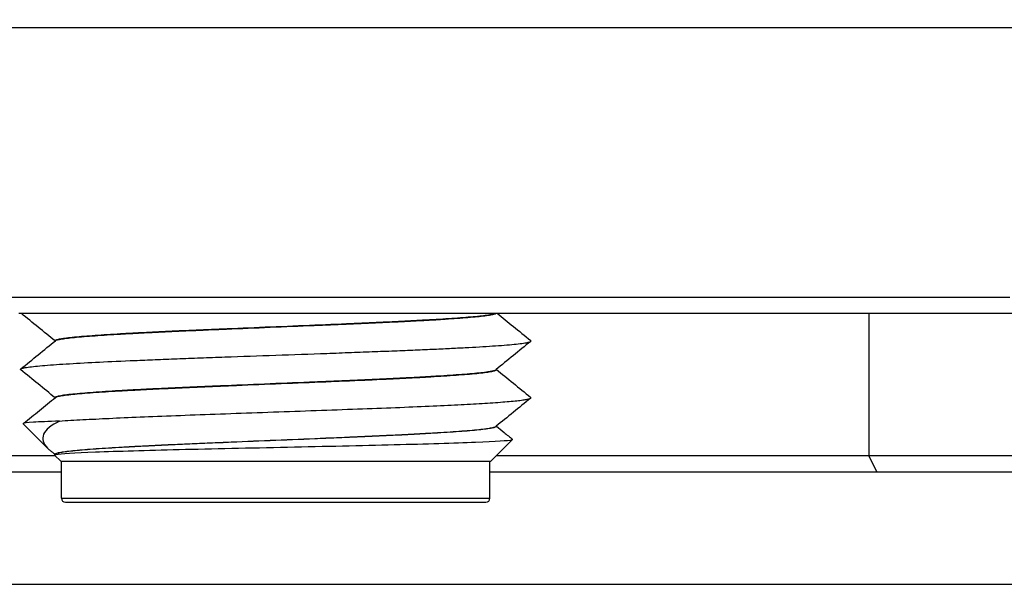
# Model space of a CAD drawing. Extents: x -1765 to 4890, y -3431 to 1272.
# Tile 138 of 189: x 3183 to 3195, y -2504 to -2497. Entities that reach past the tile are written whole.
import ezdxf

# ---------------------------------------------------------------- set-up
doc = ezdxf.new("R2010")
doc.units = 0
doc.linetypes.add('DASHED', pattern=[15, 7, -8])
doc.layers.get('0').update_dxf_attribs({"linetype": 'CONTINUOUS'})
doc.layers.add('1', color=7, linetype='CONTINUOUS')

# ---------------------------------------------------------------- blocks, each defined once
blk = doc.blocks.new('NUT_M2_5_0590-1567_PEM1044', base_point=(3189.392, -2500.681))
at = {"color": 7, "linetype": 'DASHED'}
for p, q in [((3189.392, -2500.681), (3191.192, -2500.681)), ((3191.192, -2500.681), (3192.192, -2500.681)), ((3192.192, -2500.681), (3193.192, -2500.681)), ((3193.192, -2500.681), (3193.574, -2500.681)), ((3193.574, -2500.681), (3194.992, -2500.681))]:
    blk.add_line(p, q, dxfattribs=at)
blk = doc.blocks.new('PEM_NUT_M2_5_QUARTER_SET', base_point=(3116.786, -2500.681))
blk.add_blockref('NUT_M2_5_0590-1567_PEM1044', (3189.392, -2500.681))
blk = doc.blocks.new('PEM_NUT_M2_5_SET', base_point=(3091.055, -2497.681))
blk.add_blockref('PEM_NUT_M2_5_QUARTER_SET', (3116.786, -2500.681))
blk = doc.blocks.new('SMA_CONNECTOR_RING', base_point=(3072.005, -2496.931))
at = {"color": 7, "linetype": 'CONTINUOUS'}
for p, q in [((3213.558, -2497.131), (3160.915, -2497.131)), ((3160.915, -2500.481), (3195.331, -2500.481)), ((3183.002, -2500.681), (3189.392, -2500.681)), ((3189.392, -2500.681), (3191.192, -2500.681)), ((3191.192, -2500.681), (3192.192, -2500.681)), ((3192.192, -2500.681), (3193.192, -2500.681)), ((3193.192, -2500.681), (3193.574, -2500.681)), ((3193.574, -2500.681), (3194.992, -2500.681)), ((3194.992, -2500.681), (3195.472, -2500.681)), ((3160.915, -2502.451), (3183.452, -2502.451)), ((3188.942, -2502.451), (3193.574, -2502.451)), ((3193.574, -2502.451), (3195.992, -2502.451)), ((3160.915, -2502.651), (3183.532, -2502.651)), ((3188.862, -2502.651), (3193.677, -2502.651)), ((3193.677, -2502.651), (3196.192, -2502.651)), ((3160.915, -2504.051), (3213.399, -2504.051))]:
    blk.add_line(p, q, dxfattribs=at)
at = {"color": 1, "linetype": 'CONTINUOUS'}
for p in [(3193.574, -2500.681), (3193.677, -2502.651)]:
    blk.add_line(p, (3193.574, -2502.451), dxfattribs=at)
blk = doc.blocks.new('SMA_CONNECTOR_RING_E702571', base_point=(3072.005, -2496.931))
for name, p in [('SMA_CONNECTOR_RING', (3072.005, -2496.931)), ('PEM_NUT_M2_5_SET', (3091.055, -2497.681))]:
    blk.add_blockref(name, p)
blk = doc.blocks.new('0515-2219_1__1049', base_point=(3189.842, -2495.681))
at = {"color": 7, "linetype": 'DASHED'}
for p, q in [((3190.429, -2495.681), (3189.842, -2495.681)), ((3190.997, -2495.681), (3190.429, -2495.681)), ((3191.071, -2495.681), (3190.997, -2495.681)), ((3191.544, -2495.681), (3191.071, -2495.681)), ((3191.572, -2495.681), (3191.544, -2495.681)), ((3191.587, -2495.681), (3191.572, -2495.681)), ((3191.602, -2495.681), (3191.587, -2495.681)), ((3191.719, -2495.681), (3191.602, -2495.681)), ((3192.665, -2495.681), (3191.719, -2495.681)), ((3192.782, -2495.681), (3192.665, -2495.681)), ((3192.797, -2495.681), (3192.782, -2495.681)), ((3192.812, -2495.681), (3192.797, -2495.681)), ((3192.84, -2495.681), (3192.812, -2495.681)), ((3193.313, -2495.681), (3192.84, -2495.681)), ((3193.387, -2495.681), (3193.313, -2495.681)), ((3191.192, -2500.681), (3192.192, -2500.681)), ((3192.192, -2500.681), (3193.192, -2500.681))]:
    blk.add_line(p, q, dxfattribs=at)
at = {"color": 7, "linetype": 'CONTINUOUS'}
blk.add_line((3195.192, -2495.681), (3193.387, -2495.681), dxfattribs=at)
blk = doc.blocks.new('N2360-20129_SMA_BULKHE1051', base_point=(3177.202, -2490.251))
at = {"color": 7, "linetype": 'CONTINUOUS'}
for p, q in [((3183.453, -2501.023), (3183.453, -2501.026)), ((3188.942, -2501.379), (3188.942, -2501.381)), ((3183.453, -2501.729), (3183.453, -2501.731)), ((3183.36, -2502.359), (3183.057, -2502.056)), ((3188.942, -2502.084), (3188.942, -2502.087)), ((3188.872, -2502.521), (3189.143, -2502.25)), ((3183.522, -2502.521), (3183.446, -2502.445)), ((3183.453, -2502.434), (3183.453, -2502.437)), ((3183.522, -2502.521), (3183.532, -2502.521)), ((3183.532, -2502.981), (3183.532, -2502.521)), ((3183.532, -2502.521), (3188.862, -2502.521)), ((3188.862, -2502.521), (3188.872, -2502.521)), ((3188.862, -2502.981), (3188.862, -2502.521)), ((3183.582, -2503.031), (3188.365, -2503.031)), ((3188.365, -2503.031), (3188.812, -2503.031))]:
    blk.add_line(p, q, dxfattribs=at)
at = {"color": 1, "linetype": 'CONTINUOUS'}
for p, q in [((3183.532, -2502.981), (3188.407, -2502.981)), ((3188.407, -2502.981), (3188.862, -2502.981))]:
    blk.add_line(p, q, dxfattribs=at)
at = {"color": 7, "linetype": 'CONTINUOUS'}
for centre, start, end in [((3183.582, -2502.981), 180, -90), ((3188.812, -2502.981), -90, 0)]:
    blk.add_arc(centre, 0.05, start, end, dxfattribs=at)
for points, knots in [([(3183.452, -2501.026), (3183.384, -2500.97), (3183.314, -2500.913), (3183.241, -2500.853), (3183.173, -2500.798), (3183.102, -2500.741), (3183.029, -2500.681)], [0.0051035, 0.0051035, 0.0051035, 0.0051035, 0.2779219, 0.2779219, 0.2779219, 0.5508203, 0.5508203, 0.5508203, 0.5508203]), ([(3183.453, -2501.023), (3183.453, -2501.022), (3183.454, -2501.02), (3183.456, -2501.018), (3183.458, -2501.016), (3183.462, -2501.014), (3183.467, -2501.012), (3183.477, -2501.008), (3183.49, -2501.004), (3183.508, -2501.001), (3183.526, -2500.997), (3183.549, -2500.993), (3183.575, -2500.99), (3183.602, -2500.986), (3183.633, -2500.982), (3183.667, -2500.979), (3183.702, -2500.975), (3183.74, -2500.971), (3183.782, -2500.968), (3183.823, -2500.964), (3183.868, -2500.961), (3183.915, -2500.957), (3184.009, -2500.95), (3184.115, -2500.943), (3184.226, -2500.937), (3184.254, -2500.935), (3184.282, -2500.934), (3184.311, -2500.932), (3184.339, -2500.93), (3184.369, -2500.929), (3184.399, -2500.927), (3184.459, -2500.924), (3184.522, -2500.921), (3184.589, -2500.917), (3184.656, -2500.914), (3184.726, -2500.91), (3184.799, -2500.907), (3184.872, -2500.903), (3184.947, -2500.9), (3185.026, -2500.896), (3185.105, -2500.893), (3185.186, -2500.889), (3185.269, -2500.886), (3185.353, -2500.882), (3185.439, -2500.878), (3185.526, -2500.875), (3185.701, -2500.867), (3185.883, -2500.86), (3186.066, -2500.852), (3186.25, -2500.845), (3186.435, -2500.837), (3186.616, -2500.83), (3186.797, -2500.822), (3186.975, -2500.815), (3187.143, -2500.807), (3187.227, -2500.804), (3187.309, -2500.8), (3187.389, -2500.796), (3187.468, -2500.793), (3187.545, -2500.789), (3187.618, -2500.786), (3187.692, -2500.782), (3187.763, -2500.779), (3187.83, -2500.775), (3187.898, -2500.772), (3187.962, -2500.769), (3188.023, -2500.765), (3188.083, -2500.762), (3188.141, -2500.759), (3188.195, -2500.755), (3188.249, -2500.752), (3188.301, -2500.749), (3188.351, -2500.746), (3188.452, -2500.739), (3188.544, -2500.732), (3188.624, -2500.725), (3188.664, -2500.722), (3188.701, -2500.718), (3188.735, -2500.714), (3188.768, -2500.711), (3188.798, -2500.707), (3188.824, -2500.704), (3188.85, -2500.7), (3188.872, -2500.696), (3188.89, -2500.692), (3188.907, -2500.689), (3188.92, -2500.685), (3188.929, -2500.681)], [0, 0, 0, 0, 0.006066, 0.006066, 0.006066, 0.01957, 0.01957, 0.01957, 0.061547, 0.061547, 0.061547, 0.130047, 0.130047, 0.130047, 0.22277, 0.22277, 0.22277, 0.337401, 0.337401, 0.337401, 0.471106, 0.471106, 0.471106, 0.783071, 0.783071, 0.783071, 0.867977, 0.867977, 0.867977, 0.955951, 0.955951, 0.955951, 1.146605, 1.146605, 1.146605, 1.356395, 1.356395, 1.356395, 1.584053, 1.584053, 1.584053, 1.827646, 1.827646, 1.827646, 2.08458, 2.08458, 2.08458, 2.625208, 2.625208, 2.625208, 3.17549, 3.17549, 3.17549, 3.70285, 3.70285, 3.70285, 3.948716, 3.948716, 3.948716, 4.178772, 4.178772, 4.178772, 4.390863, 4.390863, 4.390863, 4.583517, 4.583517, 4.583517, 4.755927, 4.755927, 4.755927, 4.912494, 4.912494, 4.912494, 5.186467, 5.186467, 5.186467, 5.297589, 5.297589, 5.297589, 5.387551, 5.387551, 5.387551, 5.453928, 5.453928, 5.453928, 5.495127, 5.495127, 5.495127, 5.495127]), ([(3183.456, -2501.023), (3183.461, -2501.019), (3183.47, -2501.015), (3183.484, -2501.011), (3183.497, -2501.008), (3183.516, -2501.004), (3183.538, -2501), (3183.561, -2500.997), (3183.587, -2500.993), (3183.618, -2500.989), (3183.649, -2500.986), (3183.683, -2500.982), (3183.721, -2500.978), (3183.759, -2500.975), (3183.801, -2500.971), (3183.845, -2500.968), (3183.889, -2500.964), (3183.937, -2500.961), (3183.986, -2500.957), (3184.086, -2500.95), (3184.195, -2500.944), (3184.309, -2500.937), (3184.366, -2500.934), (3184.426, -2500.931), (3184.489, -2500.927), (3184.552, -2500.924), (3184.619, -2500.921), (3184.688, -2500.917), (3184.758, -2500.914), (3184.831, -2500.91), (3184.906, -2500.907), (3184.982, -2500.903), (3185.06, -2500.9), (3185.141, -2500.896), (3185.222, -2500.893), (3185.306, -2500.889), (3185.391, -2500.885), (3185.477, -2500.882), (3185.564, -2500.878), (3185.653, -2500.874), (3185.83, -2500.867), (3186.014, -2500.86), (3186.197, -2500.852), (3186.381, -2500.844), (3186.565, -2500.837), (3186.744, -2500.829), (3186.833, -2500.826), (3186.921, -2500.822), (3187.008, -2500.818), (3187.094, -2500.815), (3187.178, -2500.811), (3187.26, -2500.807), (3187.342, -2500.804), (3187.422, -2500.8), (3187.498, -2500.797), (3187.575, -2500.793), (3187.649, -2500.789), (3187.72, -2500.786), (3187.79, -2500.782), (3187.858, -2500.779), (3187.922, -2500.776), (3187.986, -2500.772), (3188.047, -2500.769), (3188.105, -2500.766), (3188.134, -2500.764), (3188.162, -2500.762), (3188.189, -2500.761), (3188.216, -2500.759), (3188.242, -2500.758), (3188.268, -2500.756), (3188.32, -2500.753), (3188.371, -2500.749), (3188.419, -2500.746), (3188.516, -2500.739), (3188.603, -2500.732), (3188.677, -2500.725), (3188.714, -2500.722), (3188.748, -2500.718), (3188.778, -2500.715), (3188.808, -2500.711), (3188.835, -2500.707), (3188.857, -2500.704), (3188.879, -2500.7), (3188.897, -2500.696), (3188.911, -2500.692), (3188.924, -2500.689), (3188.934, -2500.685), (3188.938, -2500.681)], [0, 0, 0, 0, 0.030007, 0.030007, 0.030007, 0.085624, 0.085624, 0.085624, 0.166263, 0.166263, 0.166263, 0.269988, 0.269988, 0.269988, 0.394211, 0.394211, 0.394211, 0.535936, 0.535936, 0.535936, 0.859045, 0.859045, 0.859045, 1.03938, 1.03938, 1.03938, 1.239134, 1.239134, 1.239134, 1.457435, 1.457435, 1.457435, 1.692703, 1.692703, 1.692703, 1.942691, 1.942691, 1.942691, 2.204522, 2.204522, 2.204522, 2.749571, 2.749571, 2.749571, 3.296483, 3.296483, 3.296483, 3.560486, 3.560486, 3.560486, 3.813246, 3.813246, 3.813246, 4.051651, 4.051651, 4.051651, 4.273204, 4.273204, 4.273204, 4.476079, 4.476079, 4.476079, 4.659122, 4.659122, 4.659122, 4.743022, 4.743022, 4.743022, 4.822709, 4.822709, 4.822709, 4.973897, 4.973897, 4.973897, 5.232909, 5.232909, 5.232909, 5.334554, 5.334554, 5.334554, 5.41393, 5.41393, 5.41393, 5.468929, 5.468929, 5.468929, 5.498736, 5.498736, 5.498736, 5.498736]), ([(3188.952, -2500.681), (3189.017, -2500.734), (3189.084, -2500.789), (3189.154, -2500.845), (3189.223, -2500.902), (3189.295, -2500.96), (3189.369, -2501.021)], [0.0184876, 0.0184876, 0.0184876, 0.0184876, 0.2779219, 0.2779219, 0.2779219, 0.5558439, 0.5558439, 0.5558439, 0.5558439]), ([(3183.025, -2501.374), (3183.1, -2501.313), (3183.171, -2501.255), (3183.241, -2501.198), (3183.315, -2501.138), (3183.387, -2501.079), (3183.456, -2501.023)], [0, 0, 0, 0, 0.2779219, 0.2779219, 0.2779219, 0.5558439, 0.5558439, 0.5558439, 0.5558439]), ([(3183.025, -2501.374), (3183.03, -2501.37), (3183.04, -2501.366), (3183.055, -2501.362), (3183.07, -2501.359), (3183.091, -2501.355), (3183.116, -2501.351), (3183.142, -2501.347), (3183.173, -2501.344), (3183.208, -2501.34), (3183.243, -2501.336), (3183.282, -2501.333), (3183.326, -2501.329), (3183.37, -2501.325), (3183.418, -2501.322), (3183.469, -2501.318), (3183.52, -2501.315), (3183.575, -2501.311), (3183.632, -2501.308), (3183.747, -2501.301), (3183.873, -2501.294), (3184.006, -2501.288), (3184.137, -2501.281), (3184.284, -2501.275), (3184.445, -2501.268), (3184.526, -2501.264), (3184.61, -2501.261), (3184.698, -2501.257), (3184.786, -2501.254), (3184.877, -2501.25), (3184.971, -2501.247), (3185.065, -2501.243), (3185.162, -2501.24), (3185.261, -2501.236), (3185.36, -2501.232), (3185.461, -2501.228), (3185.565, -2501.225), (3185.771, -2501.217), (3185.984, -2501.21), (3186.197, -2501.202), (3186.41, -2501.195), (3186.624, -2501.187), (3186.832, -2501.18), (3186.936, -2501.176), (3187.038, -2501.172), (3187.138, -2501.168), (3187.238, -2501.165), (3187.336, -2501.161), (3187.431, -2501.157), (3187.526, -2501.154), (3187.619, -2501.15), (3187.708, -2501.147), (3187.797, -2501.143), (3187.882, -2501.139), (3187.964, -2501.136), (3188.046, -2501.132), (3188.125, -2501.129), (3188.199, -2501.126), (3188.274, -2501.122), (3188.344, -2501.119), (3188.411, -2501.116), (3188.444, -2501.114), (3188.476, -2501.112), (3188.508, -2501.111), (3188.539, -2501.109), (3188.57, -2501.107), (3188.6, -2501.106), (3188.66, -2501.103), (3188.719, -2501.099), (3188.774, -2501.096), (3188.886, -2501.089), (3188.987, -2501.082), (3189.073, -2501.075), (3189.115, -2501.071), (3189.154, -2501.068), (3189.189, -2501.064), (3189.223, -2501.061), (3189.253, -2501.057), (3189.279, -2501.053), (3189.304, -2501.049), (3189.324, -2501.046), (3189.339, -2501.042), (3189.355, -2501.038), (3189.365, -2501.035), (3189.369, -2501.031)], [0, 0, 0, 0, 0.032276, 0.032276, 0.032276, 0.0947, 0.0947, 0.0947, 0.186532, 0.186532, 0.186532, 0.305503, 0.305503, 0.305503, 0.448586, 0.448586, 0.448586, 0.612281, 0.612281, 0.612281, 0.986448, 0.986448, 0.986448, 1.426535, 1.426535, 1.426535, 1.679566, 1.679566, 1.679566, 1.952439, 1.952439, 1.952439, 2.242538, 2.242538, 2.242538, 2.546502, 2.546502, 2.546502, 3.179485, 3.179485, 3.179485, 3.814658, 3.814658, 3.814658, 4.121176, 4.121176, 4.121176, 4.414531, 4.414531, 4.414531, 4.691089, 4.691089, 4.691089, 4.947936, 4.947936, 4.947936, 5.182949, 5.182949, 5.182949, 5.394797, 5.394797, 5.394797, 5.491825, 5.491825, 5.491825, 5.584121, 5.584121, 5.584121, 5.759125, 5.759125, 5.759125, 6.058024, 6.058024, 6.058024, 6.17468, 6.17468, 6.17468, 6.265148, 6.265148, 6.265148, 6.326949, 6.326949, 6.326949, 6.35907, 6.35907, 6.35907, 6.35907]), ([(3189.369, -2501.031), (3189.295, -2501.091), (3189.223, -2501.15), (3189.154, -2501.206), (3189.079, -2501.267), (3189.007, -2501.325), (3188.938, -2501.382)], [0, 0, 0, 0, 0.2779219, 0.2779219, 0.2779219, 0.5558438, 0.5558438, 0.5558438, 0.5558438]), ([(3189.369, -2501.031), (3189.37, -2501.03), (3189.371, -2501.029), (3189.371, -2501.028), (3189.372, -2501.027), (3189.372, -2501.027), (3189.372, -2501.026), (3189.372, -2501.025), (3189.372, -2501.024), (3189.371, -2501.023), (3189.371, -2501.023), (3189.37, -2501.022), (3189.369, -2501.021)], [0, 0, 0, 0, 0.00333192, 0.00333192, 0.00333192, 0.00591764, 0.00591764, 0.00591764, 0.00850384, 0.00850384, 0.00850384, 0.01183912, 0.01183912, 0.01183912, 0.01183912]), ([(3183.025, -2501.384), (3183.024, -2501.383), (3183.023, -2501.382), (3183.023, -2501.381), (3183.022, -2501.38), (3183.022, -2501.379), (3183.022, -2501.379), (3183.022, -2501.378), (3183.022, -2501.377), (3183.023, -2501.376), (3183.023, -2501.375), (3183.024, -2501.375), (3183.025, -2501.374)], [0, 0, 0, 0, 0.00333192, 0.00333192, 0.00333192, 0.00591764, 0.00591764, 0.00591764, 0.00850384, 0.00850384, 0.00850384, 0.01183912, 0.01183912, 0.01183912, 0.01183912]), ([(3183.452, -2501.731), (3183.384, -2501.676), (3183.314, -2501.619), (3183.241, -2501.559), (3183.171, -2501.503), (3183.1, -2501.444), (3183.025, -2501.384)], [0.0051044, 0.0051044, 0.0051044, 0.0051044, 0.2779219, 0.2779219, 0.2779219, 0.5558438, 0.5558438, 0.5558438, 0.5558438]), ([(3183.453, -2501.729), (3183.453, -2501.727), (3183.454, -2501.725), (3183.456, -2501.724), (3183.458, -2501.721), (3183.462, -2501.719), (3183.468, -2501.717), (3183.477, -2501.713), (3183.491, -2501.71), (3183.509, -2501.706), (3183.528, -2501.702), (3183.551, -2501.698), (3183.579, -2501.695), (3183.606, -2501.691), (3183.638, -2501.687), (3183.673, -2501.684), (3183.709, -2501.68), (3183.748, -2501.676), (3183.79, -2501.673), (3183.833, -2501.669), (3183.878, -2501.665), (3183.927, -2501.662), (3184.024, -2501.655), (3184.131, -2501.648), (3184.245, -2501.641), (3184.273, -2501.64), (3184.302, -2501.638), (3184.331, -2501.636), (3184.361, -2501.635), (3184.391, -2501.633), (3184.422, -2501.631), (3184.484, -2501.628), (3184.549, -2501.625), (3184.617, -2501.621), (3184.686, -2501.618), (3184.758, -2501.614), (3184.833, -2501.611), (3184.908, -2501.607), (3184.985, -2501.604), (3185.066, -2501.6), (3185.147, -2501.597), (3185.23, -2501.593), (3185.315, -2501.589), (3185.401, -2501.586), (3185.489, -2501.582), (3185.578, -2501.578), (3185.757, -2501.571), (3185.942, -2501.563), (3186.128, -2501.555), (3186.315, -2501.548), (3186.502, -2501.54), (3186.685, -2501.532), (3186.776, -2501.529), (3186.866, -2501.525), (3186.954, -2501.521), (3187.043, -2501.517), (3187.129, -2501.514), (3187.213, -2501.51), (3187.298, -2501.506), (3187.379, -2501.503), (3187.458, -2501.499), (3187.537, -2501.495), (3187.613, -2501.492), (3187.686, -2501.488), (3187.759, -2501.485), (3187.828, -2501.481), (3187.895, -2501.478), (3187.961, -2501.474), (3188.024, -2501.471), (3188.083, -2501.467), (3188.113, -2501.466), (3188.141, -2501.464), (3188.169, -2501.462), (3188.197, -2501.461), (3188.224, -2501.459), (3188.251, -2501.458), (3188.304, -2501.454), (3188.356, -2501.451), (3188.405, -2501.447), (3188.504, -2501.441), (3188.594, -2501.434), (3188.67, -2501.426), (3188.708, -2501.423), (3188.743, -2501.419), (3188.774, -2501.416), (3188.805, -2501.412), (3188.832, -2501.408), (3188.855, -2501.404), (3188.878, -2501.401), (3188.896, -2501.397), (3188.91, -2501.393), (3188.924, -2501.389), (3188.933, -2501.386), (3188.938, -2501.382)], [0, 0, 0, 0, 0.006234, 0.006234, 0.006234, 0.020074, 0.020074, 0.020074, 0.063124, 0.063124, 0.063124, 0.133476, 0.133476, 0.133476, 0.228649, 0.228649, 0.228649, 0.346195, 0.346195, 0.346195, 0.483136, 0.483136, 0.483136, 0.801943, 0.801943, 0.801943, 0.888545, 0.888545, 0.888545, 0.978946, 0.978946, 0.978946, 1.174913, 1.174913, 1.174913, 1.390411, 1.390411, 1.390411, 1.62402, 1.62402, 1.62402, 1.873609, 1.873609, 1.873609, 2.13636, 2.13636, 2.13636, 2.687109, 2.687109, 2.687109, 3.244012, 3.244012, 3.244012, 3.51409, 3.51409, 3.51409, 3.773299, 3.773299, 3.773299, 4.018264, 4.018264, 4.018264, 4.246248, 4.246248, 4.246248, 4.455219, 4.455219, 4.455219, 4.643866, 4.643866, 4.643866, 4.730346, 4.730346, 4.730346, 4.812034, 4.812034, 4.812034, 4.966796, 4.966796, 4.966796, 5.232476, 5.232476, 5.232476, 5.336903, 5.336903, 5.336903, 5.418486, 5.418486, 5.418486, 5.474989, 5.474989, 5.474989, 5.505512, 5.505512, 5.505512, 5.505512]), ([(3183.456, -2501.728), (3183.461, -2501.724), (3183.47, -2501.721), (3183.484, -2501.717), (3183.498, -2501.713), (3183.517, -2501.709), (3183.54, -2501.705), (3183.563, -2501.702), (3183.591, -2501.698), (3183.622, -2501.694), (3183.654, -2501.691), (3183.689, -2501.687), (3183.728, -2501.683), (3183.767, -2501.68), (3183.81, -2501.676), (3183.855, -2501.672), (3183.901, -2501.669), (3183.949, -2501.665), (3184, -2501.662), (3184.102, -2501.655), (3184.214, -2501.648), (3184.33, -2501.642), (3184.389, -2501.638), (3184.45, -2501.635), (3184.516, -2501.632), (3184.581, -2501.628), (3184.649, -2501.625), (3184.721, -2501.621), (3184.793, -2501.618), (3184.868, -2501.614), (3184.946, -2501.611), (3185.023, -2501.607), (3185.104, -2501.604), (3185.187, -2501.6), (3185.27, -2501.596), (3185.356, -2501.593), (3185.443, -2501.589), (3185.531, -2501.585), (3185.62, -2501.581), (3185.711, -2501.578), (3185.893, -2501.57), (3186.08, -2501.562), (3186.266, -2501.555), (3186.453, -2501.547), (3186.639, -2501.539), (3186.819, -2501.532), (3186.909, -2501.528), (3186.997, -2501.524), (3187.084, -2501.521), (3187.17, -2501.517), (3187.254, -2501.513), (3187.336, -2501.51), (3187.418, -2501.506), (3187.497, -2501.502), (3187.573, -2501.499), (3187.649, -2501.495), (3187.722, -2501.491), (3187.791, -2501.488), (3187.861, -2501.484), (3187.927, -2501.481), (3187.99, -2501.478), (3188.053, -2501.474), (3188.112, -2501.471), (3188.168, -2501.468), (3188.224, -2501.464), (3188.277, -2501.461), (3188.328, -2501.458), (3188.38, -2501.454), (3188.43, -2501.451), (3188.477, -2501.447), (3188.524, -2501.444), (3188.568, -2501.441), (3188.61, -2501.437), (3188.651, -2501.433), (3188.689, -2501.43), (3188.724, -2501.426), (3188.759, -2501.423), (3188.79, -2501.419), (3188.817, -2501.415), (3188.844, -2501.411), (3188.867, -2501.408), (3188.885, -2501.404), (3188.903, -2501.4), (3188.917, -2501.397), (3188.927, -2501.393), (3188.932, -2501.391), (3188.936, -2501.389), (3188.939, -2501.386), (3188.941, -2501.385), (3188.942, -2501.383), (3188.942, -2501.381)], [0, 0, 0, 0, 0.030679, 0.030679, 0.030679, 0.087771, 0.087771, 0.087771, 0.170621, 0.170621, 0.170621, 0.27717, 0.27717, 0.27717, 0.404675, 0.404675, 0.404675, 0.549981, 0.549981, 0.549981, 0.880515, 0.880515, 0.880515, 1.066257, 1.066257, 1.066257, 1.27199, 1.27199, 1.27199, 1.496642, 1.496642, 1.496642, 1.738444, 1.738444, 1.738444, 1.994919, 1.994919, 1.994919, 2.262932, 2.262932, 2.262932, 2.818375, 2.818375, 2.818375, 3.371522, 3.371522, 3.371522, 3.6367, 3.6367, 3.6367, 3.889272, 3.889272, 3.889272, 4.126165, 4.126165, 4.126165, 4.344983, 4.344983, 4.344983, 4.544052, 4.544052, 4.544052, 4.722405, 4.722405, 4.722405, 4.883044, 4.883044, 4.883044, 5.031559, 5.031559, 5.031559, 5.164924, 5.164924, 5.164924, 5.279869, 5.279869, 5.279869, 5.373354, 5.373354, 5.373354, 5.442793, 5.442793, 5.442793, 5.485511, 5.485511, 5.485511, 5.499294, 5.499294, 5.499294, 5.505512, 5.505512, 5.505512, 5.505512]), ([(3188.942, -2501.379), (3189.01, -2501.434), (3189.08, -2501.491), (3189.154, -2501.551), (3189.223, -2501.608), (3189.295, -2501.666), (3189.369, -2501.727)], [0.005104, 0.005104, 0.005104, 0.005104, 0.2779219, 0.2779219, 0.2779219, 0.5558439, 0.5558439, 0.5558439, 0.5558439]), ([(3183.057, -2502.053), (3183.126, -2501.997), (3183.192, -2501.943), (3183.257, -2501.891), (3183.325, -2501.835), (3183.392, -2501.781), (3183.456, -2501.728)], [0, 0, 0, 0, 0.257274, 0.257274, 0.257274, 0.514548, 0.514548, 0.514548, 0.514548]), ([(3183.508, -2502.021), (3183.597, -2502.015), (3183.694, -2502.01), (3183.798, -2502.004), (3183.85, -2502.001), (3183.904, -2501.998), (3183.958, -2501.996), (3184.013, -2501.993), (3184.068, -2501.99), (3184.127, -2501.988), (3184.244, -2501.982), (3184.373, -2501.976), (3184.511, -2501.971), (3184.649, -2501.965), (3184.797, -2501.959), (3184.954, -2501.953), (3185.11, -2501.947), (3185.275, -2501.941), (3185.445, -2501.935), (3185.615, -2501.928), (3185.79, -2501.922), (3185.968, -2501.916), (3186.145, -2501.91), (3186.325, -2501.903), (3186.502, -2501.897), (3186.679, -2501.891), (3186.855, -2501.884), (3187.025, -2501.878), (3187.195, -2501.872), (3187.359, -2501.866), (3187.515, -2501.86), (3187.672, -2501.854), (3187.819, -2501.848), (3187.957, -2501.842), (3188.094, -2501.836), (3188.221, -2501.83), (3188.337, -2501.825), (3188.396, -2501.822), (3188.451, -2501.819), (3188.503, -2501.817), (3188.556, -2501.814), (3188.606, -2501.811), (3188.656, -2501.808), (3188.755, -2501.803), (3188.847, -2501.797), (3188.931, -2501.791), (3189.015, -2501.785), (3189.089, -2501.78), (3189.152, -2501.774), (3189.183, -2501.77), (3189.211, -2501.767), (3189.236, -2501.764), (3189.262, -2501.761), (3189.283, -2501.758), (3189.302, -2501.755), (3189.32, -2501.752), (3189.335, -2501.749), (3189.346, -2501.746), (3189.358, -2501.743), (3189.365, -2501.739), (3189.369, -2501.736)], [0, 0, 0, 0, 0.290517, 0.290517, 0.290517, 0.450872, 0.450872, 0.450872, 0.619975, 0.619975, 0.619975, 1.004046, 1.004046, 1.004046, 1.447217, 1.447217, 1.447217, 1.938726, 1.938726, 1.938726, 2.462095, 2.462095, 2.462095, 2.996596, 2.996596, 2.996596, 3.519825, 3.519825, 3.519825, 4.010749, 4.010749, 4.010749, 4.452394, 4.452394, 4.452394, 4.833498, 4.833498, 4.833498, 4.999505, 4.999505, 4.999505, 5.152362, 5.152362, 5.152362, 5.428032, 5.428032, 5.428032, 5.649412, 5.649412, 5.649412, 5.73467, 5.73467, 5.73467, 5.80069, 5.80069, 5.80069, 5.846242, 5.846242, 5.846242, 5.87104, 5.87104, 5.87104, 5.87104]), ([(3189.369, -2501.736), (3189.295, -2501.797), (3189.223, -2501.855), (3189.154, -2501.912), (3189.079, -2501.973), (3189.007, -2502.031), (3188.938, -2502.087)], [0, 0, 0, 0, 0.2779219, 0.2779219, 0.2779219, 0.5558438, 0.5558438, 0.5558438, 0.5558438]), ([(3189.369, -2501.736), (3189.37, -2501.735), (3189.371, -2501.735), (3189.371, -2501.734), (3189.372, -2501.733), (3189.372, -2501.732), (3189.372, -2501.731), (3189.372, -2501.731), (3189.372, -2501.73), (3189.371, -2501.729), (3189.371, -2501.728), (3189.37, -2501.727), (3189.369, -2501.727)], [0, 0, 0, 0, 0.00333192, 0.00333192, 0.00333192, 0.00591764, 0.00591764, 0.00591764, 0.00850384, 0.00850384, 0.00850384, 0.01183912, 0.01183912, 0.01183912, 0.01183912]), ([(3183.057, -2502.053), (3183.057, -2502.054), (3183.056, -2502.054), (3183.056, -2502.055), (3183.056, -2502.055), (3183.056, -2502.055), (3183.057, -2502.056)], [0, 0, 0, 0, 0.001665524, 0.001665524, 0.001665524, 0.003192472, 0.003192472, 0.003192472, 0.003192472]), ([(3183.508, -2502.021), (3183.369, -2502.027), (3183.258, -2502.032), (3183.182, -2502.037), (3183.106, -2502.043), (3183.064, -2502.048), (3183.057, -2502.053)], [0, 0, 0, 0, 0.3268327, 0.3268327, 0.3268327, 0.4524639, 0.4524639, 0.4524639, 0.4524639]), ([(3183.508, -2502.021), (3183.401, -2502.076), (3183.335, -2502.131), (3183.31, -2502.186), (3183.284, -2502.244), (3183.302, -2502.301), (3183.36, -2502.359)], [0, 0, 0, 0, 0.2603639, 0.2603639, 0.2603639, 0.4501626, 0.4501626, 0.4501626, 0.4501626]), ([(3183.453, -2502.434), (3183.453, -2502.433), (3183.454, -2502.431), (3183.456, -2502.429), (3183.458, -2502.427), (3183.462, -2502.425), (3183.468, -2502.423), (3183.477, -2502.419), (3183.491, -2502.415), (3183.509, -2502.412), (3183.528, -2502.408), (3183.551, -2502.404), (3183.579, -2502.4), (3183.606, -2502.397), (3183.638, -2502.393), (3183.673, -2502.389), (3183.709, -2502.385), (3183.748, -2502.382), (3183.79, -2502.378), (3183.833, -2502.375), (3183.878, -2502.371), (3183.927, -2502.367), (3184.024, -2502.36), (3184.131, -2502.354), (3184.245, -2502.347), (3184.273, -2502.345), (3184.302, -2502.344), (3184.331, -2502.342), (3184.361, -2502.34), (3184.391, -2502.339), (3184.422, -2502.337), (3184.484, -2502.334), (3184.549, -2502.33), (3184.617, -2502.327), (3184.686, -2502.323), (3184.758, -2502.32), (3184.833, -2502.316), (3184.908, -2502.313), (3184.985, -2502.309), (3185.066, -2502.306), (3185.147, -2502.302), (3185.23, -2502.298), (3185.315, -2502.295), (3185.401, -2502.291), (3185.489, -2502.287), (3185.578, -2502.284), (3185.757, -2502.276), (3185.942, -2502.268), (3186.128, -2502.261), (3186.315, -2502.253), (3186.502, -2502.246), (3186.685, -2502.238), (3186.776, -2502.234), (3186.866, -2502.23), (3186.954, -2502.227), (3187.043, -2502.223), (3187.129, -2502.219), (3187.213, -2502.215), (3187.298, -2502.212), (3187.379, -2502.208), (3187.458, -2502.204), (3187.537, -2502.201), (3187.613, -2502.197), (3187.686, -2502.194), (3187.759, -2502.19), (3187.828, -2502.187), (3187.895, -2502.183), (3187.961, -2502.18), (3188.024, -2502.176), (3188.083, -2502.173), (3188.113, -2502.171), (3188.141, -2502.17), (3188.169, -2502.168), (3188.197, -2502.166), (3188.224, -2502.165), (3188.251, -2502.163), (3188.304, -2502.16), (3188.356, -2502.156), (3188.405, -2502.153), (3188.504, -2502.146), (3188.594, -2502.139), (3188.67, -2502.132), (3188.708, -2502.128), (3188.743, -2502.125), (3188.774, -2502.121), (3188.805, -2502.117), (3188.832, -2502.114), (3188.855, -2502.11), (3188.878, -2502.106), (3188.896, -2502.102), (3188.91, -2502.099), (3188.924, -2502.095), (3188.933, -2502.091), (3188.938, -2502.087)], [0, 0, 0, 0, 0.006234, 0.006234, 0.006234, 0.020074, 0.020074, 0.020074, 0.063124, 0.063124, 0.063124, 0.133476, 0.133476, 0.133476, 0.228649, 0.228649, 0.228649, 0.346195, 0.346195, 0.346195, 0.483136, 0.483136, 0.483136, 0.801943, 0.801943, 0.801943, 0.888545, 0.888545, 0.888545, 0.978946, 0.978946, 0.978946, 1.174913, 1.174913, 1.174913, 1.390411, 1.390411, 1.390411, 1.62402, 1.62402, 1.62402, 1.873609, 1.873609, 1.873609, 2.13636, 2.13636, 2.13636, 2.687109, 2.687109, 2.687109, 3.244012, 3.244012, 3.244012, 3.51409, 3.51409, 3.51409, 3.773299, 3.773299, 3.773299, 4.018264, 4.018264, 4.018264, 4.246248, 4.246248, 4.246248, 4.455219, 4.455219, 4.455219, 4.643866, 4.643866, 4.643866, 4.730346, 4.730346, 4.730346, 4.812034, 4.812034, 4.812034, 4.966796, 4.966796, 4.966796, 5.232476, 5.232476, 5.232476, 5.336903, 5.336903, 5.336903, 5.418486, 5.418486, 5.418486, 5.474989, 5.474989, 5.474989, 5.505512, 5.505512, 5.505512, 5.505512]), ([(3188.942, -2502.087), (3188.942, -2502.088), (3188.941, -2502.09), (3188.939, -2502.092), (3188.936, -2502.094), (3188.932, -2502.096), (3188.927, -2502.098), (3188.917, -2502.102), (3188.903, -2502.106), (3188.885, -2502.11), (3188.867, -2502.113), (3188.844, -2502.117), (3188.817, -2502.121), (3188.79, -2502.124), (3188.759, -2502.128), (3188.724, -2502.132), (3188.689, -2502.135), (3188.651, -2502.139), (3188.61, -2502.143), (3188.568, -2502.146), (3188.524, -2502.15), (3188.477, -2502.153), (3188.43, -2502.157), (3188.38, -2502.16), (3188.328, -2502.163), (3188.277, -2502.167), (3188.224, -2502.17), (3188.168, -2502.173), (3188.112, -2502.176), (3188.053, -2502.18), (3187.99, -2502.183), (3187.927, -2502.187), (3187.861, -2502.19), (3187.791, -2502.194), (3187.722, -2502.197), (3187.649, -2502.201), (3187.573, -2502.204), (3187.497, -2502.208), (3187.418, -2502.211), (3187.336, -2502.215), (3187.254, -2502.219), (3187.17, -2502.222), (3187.084, -2502.226), (3186.997, -2502.23), (3186.909, -2502.234), (3186.819, -2502.237), (3186.639, -2502.245), (3186.453, -2502.253), (3186.266, -2502.26), (3186.08, -2502.268), (3185.893, -2502.276), (3185.711, -2502.283), (3185.62, -2502.287), (3185.531, -2502.291), (3185.443, -2502.294), (3185.356, -2502.298), (3185.27, -2502.302), (3185.187, -2502.305), (3185.104, -2502.309), (3185.023, -2502.313), (3184.946, -2502.316), (3184.868, -2502.32), (3184.793, -2502.323), (3184.721, -2502.327), (3184.649, -2502.33), (3184.581, -2502.334), (3184.516, -2502.337), (3184.45, -2502.341), (3184.389, -2502.344), (3184.33, -2502.347), (3184.214, -2502.354), (3184.102, -2502.36), (3184, -2502.367), (3183.949, -2502.371), (3183.901, -2502.374), (3183.855, -2502.378), (3183.81, -2502.381), (3183.767, -2502.385), (3183.728, -2502.389), (3183.689, -2502.392), (3183.654, -2502.396), (3183.622, -2502.4), (3183.591, -2502.404), (3183.563, -2502.407), (3183.54, -2502.411), (3183.517, -2502.415), (3183.498, -2502.419), (3183.484, -2502.422), (3183.47, -2502.426), (3183.461, -2502.43), (3183.456, -2502.434)], [0, 0, 0, 0, 0.006218, 0.006218, 0.006218, 0.02, 0.02, 0.02, 0.062719, 0.062719, 0.062719, 0.132158, 0.132158, 0.132158, 0.225642, 0.225642, 0.225642, 0.340587, 0.340587, 0.340587, 0.473952, 0.473952, 0.473952, 0.622468, 0.622468, 0.622468, 0.783107, 0.783107, 0.783107, 0.961459, 0.961459, 0.961459, 1.160528, 1.160528, 1.160528, 1.379347, 1.379347, 1.379347, 1.616239, 1.616239, 1.616239, 1.868811, 1.868811, 1.868811, 2.13399, 2.13399, 2.13399, 2.687137, 2.687137, 2.687137, 3.242579, 3.242579, 3.242579, 3.510592, 3.510592, 3.510592, 3.767068, 3.767068, 3.767068, 4.008869, 4.008869, 4.008869, 4.233521, 4.233521, 4.233521, 4.439255, 4.439255, 4.439255, 4.624997, 4.624997, 4.624997, 4.955531, 4.955531, 4.955531, 5.100836, 5.100836, 5.100836, 5.228342, 5.228342, 5.228342, 5.33489, 5.33489, 5.33489, 5.417741, 5.417741, 5.417741, 5.474833, 5.474833, 5.474833, 5.505512, 5.505512, 5.505512, 5.505512]), ([(3188.942, -2502.084), (3188.975, -2502.111), (3189.008, -2502.138), (3189.04, -2502.164), (3189.074, -2502.192), (3189.109, -2502.22), (3189.143, -2502.248)], [0.0049177, 0.0049177, 0.0049177, 0.0049177, 0.1318262, 0.1318262, 0.1318262, 0.2636523, 0.2636523, 0.2636523, 0.2636523]), ([(3183.446, -2502.442), (3183.449, -2502.44), (3183.455, -2502.438), (3183.465, -2502.436), (3183.521, -2502.426), (3183.693, -2502.416), (3183.954, -2502.406), (3184.229, -2502.395), (3184.595, -2502.385), (3184.995, -2502.375), (3185.411, -2502.365), (3185.877, -2502.355), (3186.343, -2502.345), (3186.805, -2502.335), (3187.264, -2502.325), (3187.672, -2502.314), (3188.067, -2502.305), (3188.422, -2502.295), (3188.683, -2502.284), (3188.935, -2502.274), (3189.094, -2502.264), (3189.134, -2502.254), (3189.139, -2502.253), (3189.142, -2502.252), (3189.143, -2502.25)], [0, 0, 0, 0, 0.020038, 0.020038, 0.020038, 0.510098, 0.510098, 0.510098, 1.550988, 1.550988, 1.550988, 2.899007, 2.899007, 2.899007, 4.228893, 4.228893, 4.228893, 5.240712, 5.240712, 5.240712, 5.69229, 5.69229, 5.69229, 5.702075, 5.702075, 5.702075, 5.702075]), ([(3189.143, -2502.25), (3189.143, -2502.25), (3189.144, -2502.25), (3189.144, -2502.249), (3189.143, -2502.249), (3189.143, -2502.248), (3189.143, -2502.248)], [0, 0, 0, 0, 0.001626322, 0.001626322, 0.001626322, 0.003402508, 0.003402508, 0.003402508, 0.003402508]), ([(3183.36, -2502.359), (3183.365, -2502.364), (3183.37, -2502.369), (3183.375, -2502.374), (3183.381, -2502.378), (3183.387, -2502.383), (3183.393, -2502.388)], [0, 0, 0, 0, 0.02148796, 0.02148796, 0.02148796, 0.04432326, 0.04432326, 0.04432326, 0.04432326]), ([(3183.452, -2502.437), (3183.443, -2502.429), (3183.434, -2502.422), (3183.424, -2502.414), (3183.414, -2502.406), (3183.403, -2502.397), (3183.393, -2502.388)], [0.00491735, 0.00491735, 0.00491735, 0.00491735, 0.04094099, 0.04094099, 0.04094099, 0.08188198, 0.08188198, 0.08188198, 0.08188198]), ([(3183.446, -2502.445), (3183.445, -2502.444), (3183.445, -2502.444), (3183.445, -2502.443), (3183.445, -2502.443), (3183.446, -2502.442), (3183.446, -2502.442)], [0, 0, 0, 0, 0.001741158, 0.001741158, 0.001741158, 0.003642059, 0.003642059, 0.003642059, 0.003642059]), ([(3183.446, -2502.442), (3183.448, -2502.441), (3183.45, -2502.439), (3183.451, -2502.438), (3183.453, -2502.437), (3183.454, -2502.435), (3183.456, -2502.434)], [0, 0, 0, 0, 0.00636936, 0.00636936, 0.00636936, 0.01273872, 0.01273872, 0.01273872, 0.01273872])]:
    blk.add_open_spline(points, degree=3, knots=knots, dxfattribs=at)
blk = doc.blocks.new('CONNECTOR__1052', base_point=(3177.202, -2490.251))
blk.add_blockref('N2360-20129_SMA_BULKHE1051', (3177.202, -2490.251))
blk = doc.blocks.new('N2360-60035_CONNECTOR_1053', base_point=(3177.202, -2490.251))
for name, p in [('CONNECTOR__1052', (3177.202, -2490.251)), ('0515-2219_1__1049', (3189.842, -2495.681))]:
    blk.add_blockref(name, p)
blk = doc.blocks.new('CONN_QUARTER_SET_1', base_point=(3116.586, -2490.251))
blk.add_blockref('N2360-60035_CONNECTOR_1053', (3177.202, -2490.251))
blk = doc.blocks.new('SMA_CONNECTOR_RING_ASSY', base_point=(3072.005, -2490.251))
for name, p in [('CONN_QUARTER_SET_1', (3116.586, -2490.251)), ('SMA_CONNECTOR_RING_E702571', (3072.005, -2496.931))]:
    blk.add_blockref(name, p)
blk = doc.blocks.new('PROBE_CARD_ASSY', base_point=(3004.515, -2490.251))
blk.add_blockref('SMA_CONNECTOR_RING_ASSY', (3072.005, -2490.251))
blk = doc.blocks.new('WPIF_12INCH', base_point=(2906.615, -2447.851))
blk.add_blockref('PROBE_CARD_ASSY', (3004.515, -2490.251))
blk = doc.blocks.new('B-B', base_point=(3030.161, -2455.88))
blk.add_blockref('WPIF_12INCH', (2906.615, -2447.851))
blk = doc.blocks.new('1', base_point=(2845.413, -2487.084))
blk.add_blockref('B-B', (3030.161, -2455.88))
blk = doc.blocks.new('E7018-90050', base_point=(2906.615, -2573.992))
at = {"layer": '1'}
blk.add_blockref('1', (2845.413, -2487.084), dxfattribs=at)

msp = doc.modelspace()

# ---------------------------------------------------------------- block references
msp.add_blockref('E7018-90050', (2906.615, -2573.992))

doc.saveas('drawing.dxf')
